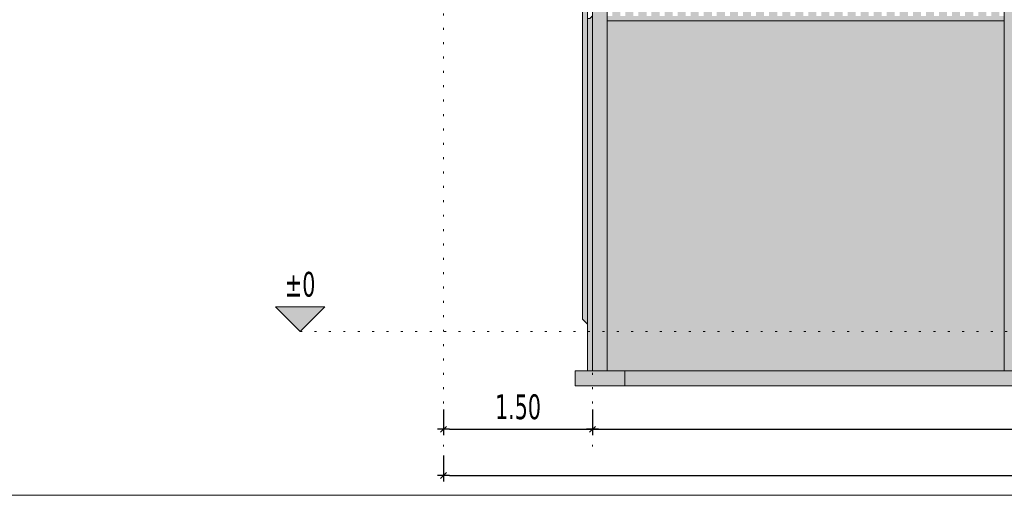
# Model space of a CAD drawing. Header units: millimetres. Extents: x 0 to 1517, y -116 to 725.
# Tile 130 of 256: x 633 to 733, y 245 to 293. Entities that reach past the tile are written whole.
import ezdxf

# ---------------------------------------------------------------- set-up
doc = ezdxf.new("R2010")
doc.units = ezdxf.units.MM
doc.linetypes.add('CADWORK_2', pattern=[1.45, 0.2, -1.25])
doc.layers.add('Ech.1_100', color=7, linetype='Continuous')
doc.styles.add('tahoma-z-r', font='txt', dxfattribs={"width": 0.704918})
doc.dimstyles.new('ISO-25', dxfattribs={"dimtxt": 2.5, "dimasz": 2.5, "dimexe": 1.25, "dimexo": 0.625, "dimtad": 1, "dimtxsty": 'Standard', "dimcen": 2.5, "dimadec": 0, "dimazin": 0, "dimtfac": 1, "dimtmove": 0, "dimatfit": 3, "dimfxl": 1, "dimarcsym": 0})

# ---------------------------------------------------------------- blocks, each defined once
blk = doc.blocks.new('cw-dimension-symbol15')
at = {"linetype": 'Continuous', "lineweight": -2}
blk.add_hatch(color=0, dxfattribs=at).paths.add_polyline_path([(0, 0), (-1, 1), (1, 1)])
at = {"color": 0, "linetype": 'Continuous', "lineweight": -2}
for p, q in [((0, 0), (-1, 1)), ((-1, 1), (1, 1)), ((1, 1), (0, 0))]:
    blk.add_line(p, q, dxfattribs=at)
blk = doc.blocks.new('*D116')
at = {"layer": 'Defpoints', "color": 0}
blk.add_point((661.631, 261.317), dxfattribs=at)
blk.add_point((661.631, 261.317), dxfattribs=at)
blk.add_point((661.631, 261.317), dxfattribs=at)
at = {"layer": 'Ech.1_100', "color": 0, "linetype": 'Continuous', "lineweight": -2}
blk.add_line((661.631, 261.317), (661.631, 261.317), dxfattribs=at)
at = {"layer": 'Ech.1_100', "color": 1, "linetype": 'Continuous', "lineweight": 5, "insert": (661.631, 266.067), "char_height": 2.5, "attachment_point": 5, "style": 'tahoma-z-r'}
blk.add_mtext('±0', dxfattribs=at)
blk = doc.blocks.new('cw-dimension-symbol2')
at = {"color": 0, "linetype": 'Continuous', "lineweight": -2}
for p, q in [((-1, 0), (1, 0)), ((-0.5, -0.5), (0.5, 0.5))]:
    blk.add_line(p, q, dxfattribs=at)
blk = doc.blocks.new('*D123')
at = {"layer": 'Defpoints', "color": 0}
for p in [(676.08, 253.457), (691.08, 253.457), (691.08, 251.457)]:
    blk.add_point(p, dxfattribs=at)
at = {"layer": 'Ech.1_100', "color": 0, "linetype": 'Continuous', "lineweight": -2}
for p, q in [((676.08, 253.457), (676.08, 250.857)), ((691.08, 253.457), (691.08, 250.857)), ((676.68, 251.457), (690.48, 251.457))]:
    blk.add_line(p, q, dxfattribs=at)
at = {"layer": 'Ech.1_100', "color": 0, "lineweight": -2, "xscale": 0.6000000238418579, "yscale": 0.6000000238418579, "zscale": 0.6000000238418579, "rotation": 180}
blk.add_blockref('cw-dimension-symbol2', (676.08, 251.457), dxfattribs=at)
at = {"layer": 'Ech.1_100', "color": 0, "lineweight": -2, "xscale": 0.6000000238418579, "yscale": 0.6000000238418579, "zscale": 0.6000000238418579}
blk.add_blockref('cw-dimension-symbol2', (691.08, 251.457), dxfattribs=at)
at = {"layer": 'Ech.1_100', "color": 7, "linetype": 'Continuous', "lineweight": 5, "insert": (683.58, 253.707), "char_height": 2.5, "attachment_point": 5, "style": 'tahoma-z-r'}
blk.add_mtext('1.50', dxfattribs=at)
blk = doc.blocks.new('*D124')
at = {"layer": 'Defpoints', "color": 0}
for p in [(691.08, 253.457), (857.08, 253.457), (857.08, 251.457)]:
    blk.add_point(p, dxfattribs=at)
at = {"layer": 'Ech.1_100', "color": 0, "linetype": 'Continuous', "lineweight": -2}
for p, q in [((691.08, 253.457), (691.08, 250.857)), ((857.08, 253.457), (857.08, 250.857)), ((691.68, 251.457), (856.48, 251.457))]:
    blk.add_line(p, q, dxfattribs=at)
at = {"layer": 'Ech.1_100', "color": 0, "lineweight": -2, "xscale": 0.6000000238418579, "yscale": 0.6000000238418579, "zscale": 0.6000000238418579, "rotation": 180}
blk.add_blockref('cw-dimension-symbol2', (691.08, 251.457), dxfattribs=at)
at = {"layer": 'Ech.1_100', "color": 0, "lineweight": -2, "xscale": 0.6000000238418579, "yscale": 0.6000000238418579, "zscale": 0.6000000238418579}
blk.add_blockref('cw-dimension-symbol2', (857.08, 251.457), dxfattribs=at)
at = {"layer": 'Ech.1_100', "color": 7, "linetype": 'Continuous', "lineweight": 5, "insert": (774.08, 253.707), "char_height": 2.5, "attachment_point": 5, "style": 'tahoma-z-r'}
blk.add_mtext('16.60', dxfattribs=at)
blk = doc.blocks.new('*D126')
at = {"layer": 'Defpoints', "color": 0}
for p in [(676.08, 248.803), (870.58, 248.803), (870.58, 246.803)]:
    blk.add_point(p, dxfattribs=at)
at = {"layer": 'Ech.1_100', "color": 0, "linetype": 'Continuous', "lineweight": -2}
for p, q in [((676.08, 248.803), (676.08, 246.203)), ((870.58, 248.803), (870.58, 246.203)), ((676.68, 246.803), (869.98, 246.803))]:
    blk.add_line(p, q, dxfattribs=at)
at = {"layer": 'Ech.1_100', "color": 0, "lineweight": -2, "xscale": 0.6000000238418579, "yscale": 0.6000000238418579, "zscale": 0.6000000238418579, "rotation": 180}
blk.add_blockref('cw-dimension-symbol2', (676.08, 246.803), dxfattribs=at)
at = {"layer": 'Ech.1_100', "color": 0, "lineweight": -2, "xscale": 0.6000000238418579, "yscale": 0.6000000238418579, "zscale": 0.6000000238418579}
blk.add_blockref('cw-dimension-symbol2', (870.58, 246.803), dxfattribs=at)
at = {"layer": 'Ech.1_100', "color": 7, "linetype": 'Continuous', "lineweight": 5, "insert": (773.33, 249.053), "char_height": 2.5, "attachment_point": 5, "style": 'tahoma-z-r'}
blk.add_mtext('19.45', dxfattribs=at)

msp = doc.modelspace()

# ---------------------------------------------------------------- hatches: boundary and pattern name
at = {"layer": 'Ech.1_100', "linetype": 'Continuous', "lineweight": 5, "true_color": 0xd7d7ea, "transparency": 33554687}
msp.add_hatch(color=254, dxfattribs=at).paths.add_polyline_path([(690.08, 262.557), (690.58, 262.072), (690.58, 302.393), (690.08, 301.907), (690.08, 262.557)])
at = {"layer": 'Ech.1_100', "linetype": 'Continuous', "lineweight": 5, "true_color": 0xdcdcdc, "transparency": 33554687}
for points in [[(691.08, 257.357), (692.58, 257.357), (692.58, 294.05), (691.08, 294.05), (691.08, 257.357)], [(693.897, 294.15), (693.08, 294.15), (693.08, 293.15), (692.58, 293.15), (692.58, 292.65), (732.58, 292.65), (732.58, 293.15), (732.08, 293.15), (732.08, 294.15), (731.263, 294.15), (731.263, 293.15), (730.763, 293.15), (730.763, 294.15), (729.947, 294.15), (729.947, 293.15), (729.447, 293.15), (729.447, 294.15), (728.63, 294.15), (728.63, 293.15), (728.13, 293.15), (728.13, 294.15), (727.313, 294.15), (727.313, 293.15), (726.813, 293.15), (726.813, 294.15), (725.997, 294.15), (725.997, 293.15), (725.497, 293.15), (725.497, 294.15), (724.68, 294.15), (724.68, 293.15), (724.18, 293.15), (724.18, 294.15), (723.363, 294.15), (723.363, 293.15), (722.863, 293.15), (722.863, 294.15), (722.047, 294.15), (722.047, 293.15), (721.547, 293.15), (721.547, 294.15), (720.73, 294.15), (720.73, 293.15), (720.23, 293.15), (720.23, 294.15), (719.413, 294.15), (719.413, 293.15), (718.913, 293.15), (718.913, 294.15), (718.097, 294.15), (718.097, 293.15), (717.597, 293.15), (717.597, 294.15), (716.78, 294.15), (716.78, 293.15), (716.28, 293.15), (716.28, 294.15), (715.463, 294.15), (715.463, 293.15), (714.963, 293.15), (714.963, 294.15), (714.147, 294.15), (714.147, 293.15), (713.647, 293.15), (713.647, 294.15), (712.83, 294.15), (712.83, 293.15), (712.33, 293.15), (712.33, 294.15), (711.513, 294.15), (711.513, 293.15), (711.013, 293.15), (711.013, 294.15), (710.197, 294.15), (710.197, 293.15), (709.697, 293.15), (709.697, 294.15), (708.88, 294.15), (708.88, 293.15), (708.38, 293.15), (708.38, 294.15), (707.563, 294.15), (707.563, 293.15), (707.063, 293.15), (707.063, 294.15), (706.247, 294.15), (706.247, 293.15), (705.747, 293.15), (705.747, 294.15), (704.93, 294.15), (704.93, 293.15), (704.43, 293.15), (704.43, 294.15), (703.613, 294.15), (703.613, 293.15), (703.113, 293.15), (703.113, 294.15), (702.297, 294.15), (702.297, 293.15), (701.797, 293.15), (701.797, 294.15), (700.98, 294.15), (700.98, 293.15), (700.48, 293.15), (700.48, 294.15), (699.663, 294.15), (699.663, 293.15), (699.163, 293.15), (699.163, 294.15), (698.347, 294.15), (698.347, 293.15), (697.847, 293.15), (697.847, 294.15), (697.03, 294.15), (697.03, 293.15), (696.53, 293.15), (696.53, 294.15), (695.713, 294.15), (695.713, 293.15), (695.213, 293.15), (695.213, 294.15), (694.397, 294.15), (694.397, 293.15), (693.897, 293.15), (693.897, 294.15)], [(734.08, 294.15), (732.58, 294.15), (732.58, 257.357), (734.08, 257.357), (734.08, 294.15)], [(690.58, 257.357), (691.08, 257.357), (691.08, 293.15), (690.83, 292.9), (690.58, 292.9), (690.58, 257.357)], [(694.33, 257.357), (689.33, 257.357), (689.33, 255.857), (694.33, 255.857), (694.33, 257.357)], [(853.83, 257.357), (694.33, 257.357), (694.33, 255.857), (853.83, 255.857), (853.83, 257.357)]]:
    msp.add_hatch(color=254, dxfattribs=at).paths.add_polyline_path(points)
at = {"layer": 'Ech.1_100', "linetype": 'Continuous', "lineweight": 5, "true_color": 0xf8f8f8, "transparency": 33554687}
msp.add_hatch(color=7, dxfattribs=at).paths.add_polyline_path([(692.58, 257.357), (732.58, 257.357), (732.58, 292.65), (692.58, 292.65), (692.58, 257.357)])

# ---------------------------------------------------------------- linework, layer by layer
at = {"layer": 'Ech.1_100', "color": 7, "linetype": 'Continuous', "lineweight": 5}
for points in [[(926.704, 244.798), (926.704, 457.821), (334.895, 457.821), (334.895, 244.798), (926.704, 244.798)], [(690.08, 262.557), (690.58, 262.072), (690.58, 302.393), (690.08, 301.907), (690.08, 262.557)], [(691.08, 257.357), (692.58, 257.357), (692.58, 294.05), (691.08, 294.05), (691.08, 257.357)], [(734.08, 294.15), (732.58, 294.15), (732.58, 257.357), (734.08, 257.357), (734.08, 294.15)], [(690.58, 257.357), (691.08, 257.357), (691.08, 293.15), (690.83, 292.9), (690.58, 292.9), (690.58, 257.357)], [(692.58, 257.357), (732.58, 257.357), (732.58, 292.65), (692.58, 292.65), (692.58, 257.357)], [(694.33, 257.357), (689.33, 257.357), (689.33, 255.857), (694.33, 255.857), (694.33, 257.357)], [(853.83, 257.357), (694.33, 257.357), (694.33, 255.857), (853.83, 255.857), (853.83, 257.357)]]:
    msp.add_lwpolyline(points, close=True, dxfattribs=at)
at = {"layer": 'Ech.1_100', "color": 9, "linetype": 'CADWORK_2', "lineweight": 5, "elevation": 25}
for points in [[(676.08, 305.007), (676.08, 248.803)], [(691.08, 305.007), (691.08, 248.803)]]:
    msp.add_lwpolyline(points, dxfattribs=at)
at = {"layer": 'Ech.1_100', "color": 7, "linetype": 'Continuous', "lineweight": 5}
msp.add_lwpolyline([(692.58, 293.15), (692.58, 292.65), (732.58, 292.65), (732.58, 293.15)], dxfattribs=at)
at = {"layer": 'Ech.1_100', "color": 1, "linetype": 'CADWORK_2', "lineweight": 5, "elevation": 25}
msp.add_lwpolyline([(661.631, 261.317), (884.656, 261.317)], dxfattribs=at)

# ---------------------------------------------------------------- block references
at = {"layer": 'Ech.1_100', "color": 1, "lineweight": 5, "xscale": 2.5, "yscale": 2.5, "zscale": 2.5}
msp.add_blockref('cw-dimension-symbol15', (661.631, 261.317), dxfattribs=at)

# ---------------------------------------------------------------- dimensions: what is measured, and where the dimension line sits
at = {"layer": 'Ech.1_100', "color": 1, "linetype": 'Continuous', "lineweight": 5}
dim = msp.add_ordinate_dim(feature_location=(661.631, 261.317), offset=(0, 0), dtype=0, origin=(661.631, 261.317), text='±0', dimstyle='ISO-25', override={"dimtxt": 2.5, "dimasz": 0.3, "dimexe": 0.6, "dimexo": 0, "dimgap": 0, "dimdec": 0, "dimlfac": 1, "dimtxsty": 'tahoma-z-r', "dimblk": 'cw-dimension-symbol15', "dimclrt": 1, "dimtmove": 2}, dxfattribs=at)
dim.commit()
dim.dimension.update_dxf_attribs({"geometry": '*D116', "text_midpoint": (661.631, 266.067)})
at = {"layer": 'Ech.1_100', "color": 7, "linetype": 'Continuous', "lineweight": 5}
for base, p1, p2, text, override, picture, middle in [((691.08, 251.457), (676.08, 253.457), (691.08, 253.457), '1.50', {"dimtxt": 2.5, "dimasz": 0.6, "dimexe": 0.6, "dimexo": 0, "dimgap": 0, "dimdec": 0, "dimlfac": 1, "dimtxsty": 'tahoma-z-r', "dimblk": 'cw-dimension-symbol2', "dimclrt": 7, "dimtmove": 2}, '*D123', (683.58, 253.707)), ((857.08, 251.457), (691.08, 253.457), (857.08, 253.457), '16.60', {"dimtxt": 2.5, "dimasz": 0.6, "dimexe": 0.6, "dimexo": 0, "dimgap": 0, "dimdec": 0, "dimlfac": 1, "dimtxsty": 'tahoma-z-r', "dimblk": 'cw-dimension-symbol2', "dimclrt": 7, "dimtmove": 2}, '*D124', (774.08, 253.707)), ((870.58, 246.803), (676.08, 248.803), (870.58, 248.803), '19.45', {"dimtxt": 2.5, "dimasz": 0.6, "dimexe": 0.6, "dimexo": 0, "dimgap": 0, "dimdec": 2, "dimlfac": 1, "dimtxsty": 'tahoma-z-r', "dimblk": 'cw-dimension-symbol2', "dimclrt": 7, "dimtmove": 2}, '*D126', (773.33, 249.053))]:
    dim = msp.add_linear_dim(base=base, p1=p1, p2=p2, angle=0, text=text, dimstyle='ISO-25', override=override, dxfattribs=at)
    dim.commit()
    dim.dimension.update_dxf_attribs({"geometry": picture, "text_midpoint": middle, "dimtype": 161})

doc.saveas('drawing.dxf')
